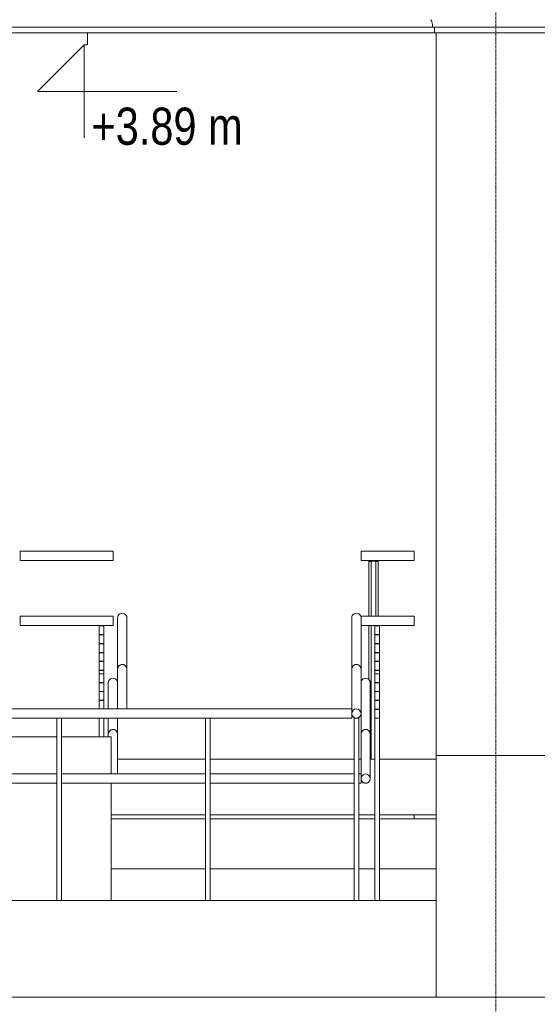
# Model space of a CAD drawing. Header units: millimetres. Extents: x -784 to 360321, y -10607 to 16514.
# Tile 25 of 95: x 146735 to 149521, y -1339 to 3960. Entities that reach past the tile are written whole.
import ezdxf

# ---------------------------------------------------------------- set-up
doc = ezdxf.new("R2010")
doc.units = ezdxf.units.MM
doc.linetypes.add('Linia siatki', pattern=[22.225, 12.7, -3.175, 3.175, -3.175])
for name, color, linetype, lineweight, true_color in [('A-FLOR', 7, 'Continuous', 18, 0x7f7f7f), ('A-FLOR-HRAL', 7, 'Continuous', 18, 0x7f7f7f), ('A-WALL', 7, 'Continuous', 18, 0x7f7f7f), ('S-STRS', 7, 'Continuous', 18, 0x7f7f7f)]:
    doc.layers.add(name, color=color, linetype=linetype, lineweight=lineweight, true_color=true_color)
for name, color, linetype, lineweight in [('A-GENM', 7, 'Continuous', 5), ('C-TOPO', 7, 'Continuous', 5), ('G-ANNO-DIMS', 7, 'Continuous', 5), ('S-GRID', 7, 'Continuous', 5)]:
    doc.layers.add(name, color=color, linetype=linetype, lineweight=lineweight)
doc.styles.add('Arial_2', font='arial.ttf', dxfattribs={"width": 0.8, "height": 200})

# ---------------------------------------------------------------- blocks, each defined once
blk = doc.blocks.new('Poręcz - 25mm-1636638-Południe')
at = {"layer": 'A-FLOR-HRAL', "color": 7, "lineweight": 5}
for p, q in [((-48763.6, 1045.4), (-48738.6, 1045.4)), ((-48763.6, 749.8), (-48763.6, 1045.4)), ((-48738.6, 750), (-48738.6, 1045.4)), ((-48763.6, -20), (-48763.6, 700)), ((-48738.6, 698.8), (-48738.6, 700))]:
    blk.add_line(p, q, dxfattribs=at)
blk = doc.blocks.new('Poręcz - Poręcz-1636322-Południe')
blk.add_blockref('Poręcz - 25mm-1636638-Południe', (0, 0))
blk = doc.blocks.new('Typ poręczy górnej - Górna poręcz_wewnętrzny_-1636339-Południe')
at = {"layer": 'A-FLOR-HRAL', "color": 7, "lineweight": 5}
for p, q in [((-48776.1, 1050), (-48776.1, 1043.9)), ((-48776.1, 1043.9), (-48763.6, 1043.9)), ((-48776.1, 1043.9), (-48776.1, 749.9)), ((-48738.6, 1043.9), (-48726.1, 1043.9)), ((-48726.1, 1043.9), (-48726.1, 1050)), ((-48726.1, 1043.9), (-48726.1, 750)), ((-48776.1, 700), (-48776.1, 408.9)), ((-48726.1, 700), (-48726.1, 698.8))]:
    blk.add_line(p, q, dxfattribs=at)
blk = doc.blocks.new('Modele ogólne 1 - Modele ogólne 1-1641072-Południe')
at = {"layer": 'A-GENM'}
for p, q in [((-48433.4, 3920), (-51044.4, 3920)), ((-48423.4, 3890), (-51034.4, 3890)), ((-35893.4, 3920), (-48433.4, 3920)), ((-48423.4, 3920), (-48423.4, 3890)), ((-35903.4, 3890), (-48423.4, 3890))]:
    blk.add_line(p, q, dxfattribs=at)
blk.add_open_spline([(-48443.4, 3960), (-48440.7, 3956.2), (-48436.3, 3947.8), (-48432.8, 3934.1), (-48432.8, 3924.7), (-48433.4, 3920)], degree=3, dxfattribs=at)
blk = doc.blocks.new('Poręcz - ARC_BALUSTRADE_SQUARE_25mm-1741302-Południe')
at = {"layer": 'A-FLOR-HRAL', "color": 7, "lineweight": 5}
for p, q in [((-50228.4, 459), (-50203.4, 459)), ((-50228.4, 457.5), (-50228.4, 459)), ((-50228.4, 440.3), (-50228.4, 457.5)), ((-50203.4, 457.5), (-50228.4, 457.5)), ((-50203.4, 459), (-50203.4, 457.5)), ((-50203.4, 440.3), (-50203.4, 457.5))]:
    blk.add_line(p, q, dxfattribs=at)
blk = doc.blocks.new('Poręcz - ARC_BALUSTRADE_SQUARE_25mm-V148-Południe')
at = {"layer": 'A-FLOR-HRAL', "color": 7, "lineweight": 5}
for p, q in [((-50228.4, 507), (-50203.4, 507)), ((-50228.4, 505.5), (-50228.4, 507)), ((-50228.4, 459), (-50228.4, 505.5)), ((-50203.4, 505.5), (-50228.4, 505.5)), ((-50203.4, 507), (-50203.4, 505.5)), ((-50203.4, 459), (-50203.4, 505.5))]:
    blk.add_line(p, q, dxfattribs=at)
blk = doc.blocks.new('Poręcz - Poręcz-1723505-Południe')
at = {"layer": 'A-FLOR-HRAL', "color": 7, "lineweight": 5}
for p, q in [((-50128.4, 740.9), (-50128.4, 465.2)), ((-50078.4, 465.2), (-50078.4, 740.9)), ((-50178.4, 390.9), (-50178.4, 250.5)), ((-50178.4, 200.5), (-50178.4, 115.2)), ((-50128.4, 115.2), (-50128.4, 200.5))]:
    blk.add_line(p, q, dxfattribs=at)
at = {"layer": 'A-FLOR-HRAL', "color": 7, "lineweight": 5, "flags": 128}
for points in [[(-50128.4, 740.9), (-50127.6, 747.4), (-50125.1, 753.5), (-50121.1, 758.7), (-50115.9, 762.6), (-50109.9, 765.1), (-50103.4, 766), (-50096.9, 765.1), (-50090.9, 762.6), (-50085.7, 758.7), (-50081.8, 753.5), (-50079.3, 747.4), (-50078.4, 740.9)], [(-50178.4, 390.9), (-50177.6, 397.4), (-50175.1, 403.5), (-50171.1, 408.7), (-50165.9, 412.6), (-50159.9, 415.1), (-50153.4, 416), (-50146.9, 415.1), (-50140.9, 412.6), (-50135.7, 408.7), (-50131.8, 403.5), (-50129.3, 397.4), (-50128.4, 390.9)]]:
    blk.add_lwpolyline(points, dxfattribs=at)
for name, p in [('Poręcz - ARC_BALUSTRADE_SQUARE_25mm-V148-Południe', (0, 191.8)), ('Poręcz - ARC_BALUSTRADE_SQUARE_25mm-V148-Południe', (0, 143.8)), ('Poręcz - ARC_BALUSTRADE_SQUARE_25mm-V148-Południe', (0, 95.9)), ('Poręcz - ARC_BALUSTRADE_SQUARE_25mm-V148-Południe', (0, 47.9)), ('Poręcz - ARC_BALUSTRADE_SQUARE_25mm-V148-Południe', (0, 0)), ('Poręcz - ARC_BALUSTRADE_SQUARE_25mm-1741302-Południe', (0, 0))]:
    blk.add_blockref(name, p)
blk = doc.blocks.new('Poręcz - ARC_BALUSTRADE_SQUARE_25mm-1741304-Południe')
at = {"layer": 'A-FLOR-HRAL', "color": 7, "lineweight": 5}
for p, q in [((-50228.4, 393.1), (-50228.4, 440.3)), ((-50203.4, 440.3), (-50228.4, 440.3)), ((-50203.4, 393.1), (-50203.4, 440.3))]:
    blk.add_line(p, q, dxfattribs=at)
blk = doc.blocks.new('Poręcz - Poręcz-1724152-Południe')
at = {"layer": 'A-FLOR-HRAL', "color": 7, "lineweight": 5}
for centre in [(-50103.4, 465.3), (-50153.4, 115.3)]:
    blk.add_arc(centre, 25, 360, 180, dxfattribs=at)
blk.add_blockref('Poręcz - ARC_BALUSTRADE_SQUARE_25mm-1741304-Południe', (0, 0))
blk = doc.blocks.new('Poręcz - ARC_BALUSTRADE_SQUARE_25mm-V149-Południe')
at = {"layer": 'A-FLOR-HRAL', "color": 7, "lineweight": 5}
for p, q in [((-50228.4, 100), (-50228.4, 200.5)), ((-50203.4, 100), (-50203.4, 200.5))]:
    blk.add_line(p, q, dxfattribs=at)
blk = doc.blocks.new('Poręcz - ARC_BALUSTRADE_SQUARE_25mm-V150-Południe')
at = {"layer": 'A-FLOR-HRAL', "color": 7, "lineweight": 5}
for p, q in [((-50228.4, 297.2), (-50203.4, 297.2)), ((-50228.4, 295.7), (-50228.4, 297.2)), ((-50228.4, 250.5), (-50228.4, 295.7)), ((-50203.4, 295.7), (-50228.4, 295.7)), ((-50203.4, 297.2), (-50203.4, 295.7)), ((-50203.4, 250.5), (-50203.4, 295.7))]:
    blk.add_line(p, q, dxfattribs=at)
blk = doc.blocks.new('Poręcz - Poręcz-1724269-Południe')
at = {"layer": 'A-FLOR-HRAL', "color": 7, "lineweight": 5}
for p, q in [((-50128.4, 465.2), (-50128.4, 250.5)), ((-50078.4, 250.5), (-50078.4, 465.2)), ((-50178.4, 115.2), (-50178.4, 100)), ((-50128.4, -99.5), (-50128.4, 115.2))]:
    blk.add_line(p, q, dxfattribs=at)
at = {"layer": 'A-FLOR-HRAL', "color": 7, "lineweight": 5, "flags": 128}
for points in [[(-50128.4, 465.2), (-50127.6, 471.7), (-50125.1, 477.8), (-50121.1, 483), (-50115.9, 486.9), (-50109.9, 489.4), (-50103.4, 490.3), (-50096.9, 489.4), (-50090.9, 486.9), (-50085.7, 483), (-50081.8, 477.8), (-50079.3, 471.7), (-50078.4, 465.2)], [(-50178.4, 115.2), (-50177.6, 121.7), (-50175.1, 127.8), (-50171.1, 133), (-50165.9, 136.9), (-50159.9, 139.4), (-50153.4, 140.3), (-50146.9, 139.4), (-50140.9, 136.9), (-50135.7, 133), (-50131.8, 127.8), (-50129.3, 121.7), (-50128.4, 115.2)]]:
    blk.add_lwpolyline(points, dxfattribs=at)
for name, p in [('Poręcz - ARC_BALUSTRADE_SQUARE_25mm-V148-Południe', (0, -113.9)), ('Poręcz - ARC_BALUSTRADE_SQUARE_25mm-V148-Południe', (0, -161.8)), ('Poręcz - ARC_BALUSTRADE_SQUARE_25mm-V150-Południe', (0, 0)), ('Poręcz - ARC_BALUSTRADE_SQUARE_25mm-V149-Południe', (0, 0))]:
    blk.add_blockref(name, p)
blk = doc.blocks.new('Poręcz - Poręcz-1734755-Południe')
at = {"layer": 'A-FLOR-HRAL', "color": 7, "lineweight": 5}
for p, q in [((-48868.4, 740.9), (-48868.4, 465.2)), ((-48818.4, 465.2), (-48818.4, 740.9)), ((-48768.4, 115.2), (-48768.4, 390.9)), ((-48818.4, 225.5), (-48818.4, 115.2))]:
    blk.add_line(p, q, dxfattribs=at)
at = {"layer": 'A-FLOR-HRAL', "color": 7, "lineweight": 5, "flags": 128}
for points in [[(-48868.4, 740.9), (-48867.6, 747.4), (-48865.1, 753.5), (-48861.1, 758.7), (-48855.9, 762.6), (-48849.9, 765.1), (-48843.4, 766), (-48836.9, 765.1), (-48830.9, 762.6), (-48825.7, 758.7), (-48821.8, 753.5), (-48819.3, 747.4), (-48818.4, 741)], [(-48818.4, 390.9), (-48817.6, 397.4), (-48815.1, 403.5), (-48811.1, 408.7), (-48805.9, 412.6), (-48799.9, 415.1), (-48793.4, 416), (-48786.9, 415.1), (-48780.9, 412.6), (-48775.7, 408.7), (-48771.8, 403.5), (-48769.3, 397.4), (-48768.4, 390.9)]]:
    blk.add_lwpolyline(points, dxfattribs=at)
at = {"extrusion": (0, 0, -1), "zscale": -1}
for name, p in [('Poręcz - ARC_BALUSTRADE_SQUARE_25mm-V148-Południe', (98946.8, 191.8)), ('Poręcz - ARC_BALUSTRADE_SQUARE_25mm-V148-Południe', (98946.8, 143.8)), ('Poręcz - ARC_BALUSTRADE_SQUARE_25mm-V148-Południe', (98946.8, 95.9)), ('Poręcz - ARC_BALUSTRADE_SQUARE_25mm-V148-Południe', (98946.8, 47.9)), ('Poręcz - ARC_BALUSTRADE_SQUARE_25mm-V148-Południe', (98946.8, 0)), ('Poręcz - ARC_BALUSTRADE_SQUARE_25mm-1741302-Południe', (98946.8, 0))]:
    blk.add_blockref(name, p, dxfattribs=at)
blk = doc.blocks.new('Poręcz - Poręcz-1734773-Południe')
at = {"layer": 'A-FLOR-HRAL', "color": 7, "lineweight": 5}
for centre, start in [((-48843.4, 465.3), 360), ((-48793.4, 115.3), 0)]:
    blk.add_arc(centre, 25, start, 180, dxfattribs=at)
at = {"extrusion": (0, 0, -1), "zscale": -1}
blk.add_blockref('Poręcz - ARC_BALUSTRADE_SQUARE_25mm-1741304-Południe', (98946.8, 0), dxfattribs=at)
blk = doc.blocks.new('Poręcz - ARC_BALUSTRADE_SQUARE_25mm-V152-Południe')
at = {"layer": 'A-FLOR-HRAL', "color": 7, "lineweight": 5}
for p, q in [((-48718.4, 249.2), (-48743.4, 249.2)), ((-48743.4, 249.2), (-48743.4, 247.7)), ((-48743.4, 247.7), (-48718.4, 247.7)), ((-48743.4, 200.5), (-48743.4, 247.7)), ((-48718.4, 247.7), (-48718.4, 249.2)), ((-48718.4, 200.5), (-48718.4, 247.7))]:
    blk.add_line(p, q, dxfattribs=at)
blk = doc.blocks.new('Poręcz - Poręcz-1734790-Południe')
at = {"layer": 'A-FLOR-HRAL', "color": 7, "lineweight": 5}
for p, q in [((-48868.4, 465.2), (-48868.4, 250.5)), ((-48818.4, 225.5), (-48818.4, 465.2)), ((-48818.4, 115.2), (-48818.4, -99.5)), ((-48768.4, -124.5), (-48768.4, 115.2))]:
    blk.add_line(p, q, dxfattribs=at)
at = {"layer": 'A-FLOR-HRAL', "color": 7, "lineweight": 5, "flags": 128}
for points in [[(-48868.4, 465.2), (-48867.6, 471.7), (-48865.1, 477.8), (-48861.1, 483), (-48855.9, 486.9), (-48849.9, 489.4), (-48843.4, 490.3), (-48836.9, 489.4), (-48830.9, 486.9), (-48825.7, 483), (-48821.8, 477.8), (-48819.3, 471.7), (-48818.4, 465.2)], [(-48861.1, 207.8), (-48855.9, 203.8), (-48849.9, 201.3), (-48844.1, 200.5)], [(-48842.7, 200.5), (-48836.9, 201.3), (-48830.9, 203.8), (-48825.7, 207.8)], [(-48818.4, 115.2), (-48817.6, 121.7), (-48815.1, 127.8), (-48811.1, 133), (-48805.9, 136.9), (-48799.9, 139.4), (-48793.4, 140.3), (-48786.9, 139.4), (-48780.9, 136.9), (-48775.7, 133), (-48771.8, 127.8), (-48769.3, 121.7), (-48768.4, 115.2)], [(-48811.1, -142.2), (-48805.9, -146.2), (-48799.9, -148.7), (-48793.4, -149.5), (-48786.9, -148.7), (-48780.9, -146.2), (-48775.7, -142.2)]]:
    blk.add_lwpolyline(points, dxfattribs=at)
at = {"extrusion": (0, 0, -1), "zscale": -1}
for p in [(98946.8, -113.9), (98946.8, -161.8), (98946.8, -209.8)]:
    blk.add_blockref('Poręcz - ARC_BALUSTRADE_SQUARE_25mm-V148-Południe', p, dxfattribs=at)
blk.add_blockref('Poręcz - ARC_BALUSTRADE_SQUARE_25mm-V152-Południe', (0, 0))
blk = doc.blocks.new('Poręcz - ARC_BALUSTRADE_SQUARE_25mm-V153-Południe')
at = {"layer": 'A-FLOR-HRAL', "color": 7, "lineweight": 5}
for p, q in [((-48743.4, 200.5), (-48743.4, -779.5)), ((-48718.4, 200.5), (-48743.4, 200.5)), ((-48718.4, -779.5), (-48718.4, 200.5))]:
    blk.add_line(p, q, dxfattribs=at)
blk = doc.blocks.new('Poręcz - ARC_BALUSTRADE_SQUARE_25mm-V154-Południe')
at = {"layer": 'A-FLOR-HRAL', "color": 7, "lineweight": 5}
for p, q in [((-48855.9, -779.5), (-48855.9, 200.5)), ((-48830.9, 200.5), (-48855.9, 200.5)), ((-48830.9, -779.5), (-48830.9, 200.5))]:
    blk.add_line(p, q, dxfattribs=at)
blk = doc.blocks.new('Poręcz - ARC_BALUSTRADE_SQUARE_25mm-V155-Południe')
at = {"layer": 'A-FLOR-HRAL', "color": 7, "lineweight": 5}
for p, q in [((-52168.4, -779.5), (-52168.4, 200.5)), ((-52143.4, 200.5), (-52168.4, 200.5)), ((-52143.4, -779.5), (-52143.4, 200.5))]:
    blk.add_line(p, q, dxfattribs=at)
blk = doc.blocks.new('Poręcz - Poręcz-1734916-Południe')
at = {"layer": 'A-FLOR-HRAL', "color": 7, "lineweight": 5}
for p, q in [((-48868.4, 250.5), (-52068.4, 250.5)), ((-52068.4, 250.5), (-52068.4, 225.5)), ((-52068.4, 225.5), (-52068.4, 200.5)), ((-48868.4, 225.5), (-48868.4, 250.5)), ((-48868.4, 200.5), (-48868.4, 225.5)), ((-52068.4, 200.5), (-52055.9, 200.5)), ((-52030.9, 200.5), (-51255.9, 200.5)), ((-51230.9, 200.5), (-50455.9, 200.5)), ((-50430.9, 200.5), (-49655.9, 200.5)), ((-49630.9, 200.5), (-48868.4, 200.5)), ((-52055.9, -99.5), (-52118.4, -99.5)), ((-52118.4, -99.5), (-52118.4, -124.5)), ((-51255.9, -99.5), (-52030.9, -99.5)), ((-50455.9, -99.5), (-51230.9, -99.5)), ((-49655.9, -99.5), (-50430.9, -99.5)), ((-48855.9, -99.5), (-49630.9, -99.5)), ((-48818.4, -99.5), (-48830.9, -99.5)), ((-48818.4, -124.5), (-48818.4, -99.5)), ((-52118.4, -124.5), (-52118.4, -149.5)), ((-52118.4, -149.5), (-52055.9, -149.5)), ((-52030.9, -149.5), (-51255.9, -149.5)), ((-51230.9, -149.5), (-50455.9, -149.5)), ((-50430.9, -149.5), (-49655.9, -149.5)), ((-49630.9, -149.5), (-48855.9, -149.5)), ((-48830.9, -149.5), (-48818.4, -149.5)), ((-48818.4, -149.5), (-48818.4, -124.5))]:
    blk.add_line(p, q, dxfattribs=at)
for centre, start, end in [((-48843.4, 225.5), 0, 180), ((-48843.4, 225.5), 180, 0), ((-48793.4, -124.5), 0, 180), ((-48793.4, -124.5), 180, 0)]:
    blk.add_arc(centre, 25, start, end, dxfattribs=at)
for name, p in [('Poręcz - ARC_BALUSTRADE_SQUARE_25mm-V155-Południe', (0, 0)), ('Poręcz - ARC_BALUSTRADE_SQUARE_25mm-V154-Południe', (-3200, 0)), ('Poręcz - ARC_BALUSTRADE_SQUARE_25mm-V154-Południe', (-2400, 0)), ('Poręcz - ARC_BALUSTRADE_SQUARE_25mm-V154-Południe', (-1600, 0)), ('Poręcz - ARC_BALUSTRADE_SQUARE_25mm-V154-Południe', (-800, 0)), ('Poręcz - ARC_BALUSTRADE_SQUARE_25mm-V154-Południe', (0, 0)), ('Poręcz - ARC_BALUSTRADE_SQUARE_25mm-V153-Południe', (0, 0))]:
    blk.add_blockref(name, p)
blk = doc.blocks.new('Poręcz - Poręcz-1740557-Południe')
at = {"layer": 'A-FLOR-HRAL', "color": 7, "lineweight": 5}
for p, q in [((-50152.4, 1100), (-50652.4, 1100)), ((-50652.4, 1100), (-50652.4, 1075)), ((-50652.4, 1075), (-50652.4, 1050)), ((-50152.4, 1075), (-50152.4, 1100)), ((-50152.4, 1050), (-50152.4, 1075)), ((-50652.4, 1050), (-50152.4, 1050)), ((-50152.4, 750), (-50652.4, 750)), ((-50652.4, 750), (-50652.4, 725)), ((-50152.4, 725), (-50152.4, 750)), ((-50652.4, 725), (-50652.4, 700)), ((-50652.4, 700), (-50152.4, 700)), ((-50152.4, 700), (-50152.4, 725))]:
    blk.add_line(p, q, dxfattribs=at)
blk = doc.blocks.new('Poręcz - Poręcz-1740636-Południe')
at = {"layer": 'A-FLOR-HRAL', "color": 7, "lineweight": 5}
for p, q in [((-48532.4, 1100), (-48818.4, 1100)), ((-48818.4, 1100), (-48818.4, 1075)), ((-48818.4, 1075), (-48818.4, 1050)), ((-48532.4, 1075), (-48532.4, 1100)), ((-48532.4, 1050), (-48532.4, 1075)), ((-48818.4, 1050), (-48532.4, 1050)), ((-48532.4, 750), (-48818.4, 750)), ((-48818.4, 750), (-48818.4, 739.9)), ((-48532.4, 725), (-48532.4, 750)), ((-48818.4, 700), (-48532.4, 700)), ((-48532.4, 700), (-48532.4, 725))]:
    blk.add_line(p, q, dxfattribs=at)
blk = doc.blocks.new('Rzędne punktów - Znacznik rzędnej-348474-Południe')
at = {"layer": 'G-ANNO-DIMS'}
for p, q in [((-51819.1, 4630), (-51819.1, 5130)), ((-52069.1, 4880), (-51819.1, 4630)), ((-52069.1, 4880), (-51319.1, 4880))]:
    blk.add_line(p, q, dxfattribs=at)

msp = doc.modelspace()

# ---------------------------------------------------------------- linework, layer by layer
at = {"layer": 'A-FLOR', "color": 7, "lineweight": 5}
for p, q in [((147261.6, -20), (147734.1, -20)), ((147759.1, -20), (148534.1, -20)), ((148559.1, -20), (148571.6, -20)), ((148621.6, -20), (148646.6, -20)), ((148671.6, -20), (148976.6, -20)), ((147734.1, -320), (147226.6, -320)), ((147734.1, -340), (147226.6, -340)), ((148534.1, -320), (147759.1, -320)), ((148534.1, -340), (147759.1, -340)), ((148646.6, -320), (148559.1, -320)), ((148646.6, -340), (148559.1, -340)), ((148976.6, -320), (148671.6, -320)), ((148976.6, -340), (148671.6, -340)), ((147226.6, -609.7), (147734.1, -609.7)), ((147759.1, -609.7), (148534.1, -609.7)), ((148559.1, -609.7), (148646.6, -609.7)), ((148671.6, -609.7), (148976.6, -609.7))]:
    msp.add_line(p, q, dxfattribs=at)
at = {"layer": 'A-WALL', "color": 7, "lineweight": 5}
for p, q in [((148976.6, -1300), (148976.6, 3890)), ((146934.1, 100), (146666.6, 100)), ((147226.6, 100), (146959.1, 100)), ((147226.6, -99.5), (147226.6, 100)), ((161476.6, 0), (148976.6, 0)), ((147226.6, -779.5), (147226.6, -149.5)), ((148976.6, -779.5), (145106.6, -779.5))]:
    msp.add_line(p, q, dxfattribs=at)
at = {"layer": 'C-TOPO'}
msp.add_line((196436.1, -1300), (141621.9, -1300), dxfattribs=at)
at = {"layer": 'G-ANNO-DIMS', "color": 1, "true_color": 0xff0000}
for p, q in [((147099.3, 3890), (147099.3, 3824)), ((147099.3, 3824), (147080.9, 3824))]:
    msp.add_line(p, q, dxfattribs=at)
at = {"layer": 'S-GRID', "linetype": 'Linia siatki'}
msp.add_line((149296.6, -3994.8), (149296.6, 14532.1), dxfattribs=at)
at = {"layer": 'S-STRS', "color": 7, "lineweight": 5}
msp.add_line((148857.6, -320), (148857.6, -340), dxfattribs=at)

# ---------------------------------------------------------------- block references
at = {"layer": 'A-FLOR-HRAL', "color": 7, "lineweight": 5}
for name in ['Poręcz - Poręcz-1740557-Południe', 'Poręcz - Poręcz-1740636-Południe', 'Typ poręczy górnej - Górna poręcz_wewnętrzny_-1636339-Południe', 'Poręcz - Poręcz-1636322-Południe', 'Poręcz - Poręcz-1723505-Południe', 'Poręcz - Poręcz-1734755-Południe', 'Poręcz - Poręcz-1724152-Południe', 'Poręcz - Poręcz-1724269-Południe', 'Poręcz - Poręcz-1734773-Południe', 'Poręcz - Poręcz-1734790-Południe', 'Poręcz - Poręcz-1734916-Południe']:
    msp.add_blockref(name, (197390.1, 0), dxfattribs=at)
at = {"layer": 'A-GENM'}
msp.add_blockref('Modele ogólne 1 - Modele ogólne 1-1641072-Południe', (197390.1, 0), dxfattribs=at)
at = {"layer": 'G-ANNO-DIMS', "extrusion": (0, 0, -1), "rotation": 180}
msp.add_blockref('Rzędne punktów - Znacznik rzędnej-348474-Południe', (-198900.1, 8454), dxfattribs=at)

# ---------------------------------------------------------------- texts
at = {"layer": 'G-ANNO-DIMS', "color": 1, "true_color": 0xff0000, "insert": (147120.9, 3486.8), "char_height": 200, "width": 962.269, "attachment_point": 1, "line_spacing_factor": 0.941778, "style": 'Arial_2'}
msp.add_mtext('+3.89 m', dxfattribs=at)

doc.saveas('drawing.dxf')
